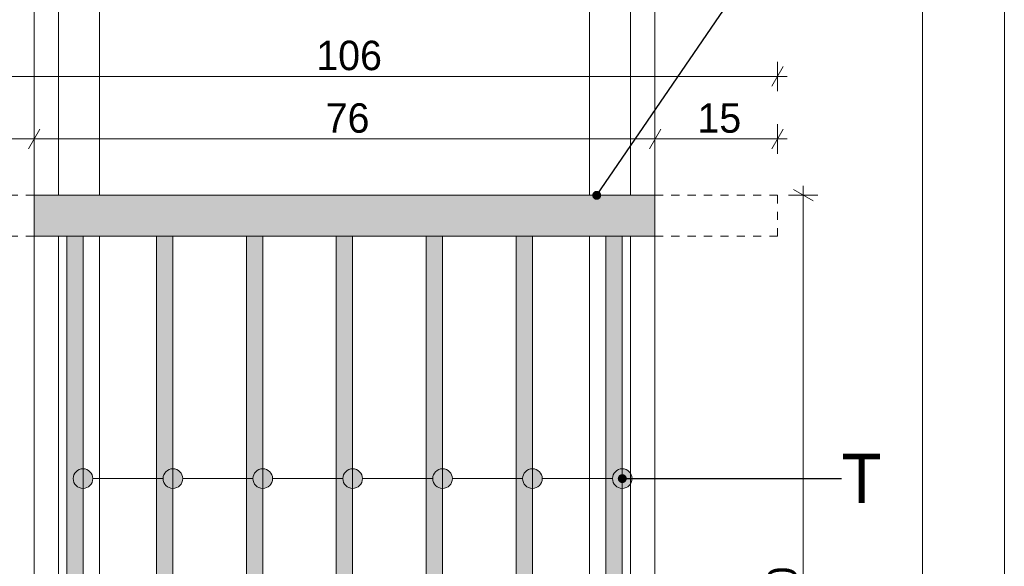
# Model space of a CAD drawing. Extents: x -445637 to -363038, y -16784 to 2261.
# Tile 22 of 29: x -434246 to -433041, y -14566 to -13898. Entities that reach past the tile are written whole.
import ezdxf

# ---------------------------------------------------------------- set-up
doc = ezdxf.new("R2010")
doc.units = 0
doc.header["$MEASUREMENT"] = 0
doc.linetypes.add('Hidden Line', pattern=[20, 10, -10])
doc.layers.add('Arch balustrady', color=7, linetype='Continuous')
doc.layers.add('INWENT WYMIARY', color=7, linetype='Continuous')
for name, color, linetype, lineweight in [('Arch balustrady_Nr_Pióra__21', 7, 'Continuous', 13), ('Arch balustrady_Nr_Pióra__41', 7, 'Continuous', 9), ('Arch opisy_Nr_Pióra__21', 7, 'Continuous', 13), ('ARCH TABELA_Nr_Pióra__21', 7, 'Continuous', 13), ('INWENT WYMIARY_Nr_Pióra__21', 7, 'Continuous', 13)]:
    doc.layers.add(name, color=color, linetype=linetype, lineweight=lineweight)
for name, color, linetype, lineweight, true_color in [('arch wypelnienia_Nr_Pióra__2', 7, 'Continuous', 13, 0x7f7f7f), ('INWENT. OKNA_Nr_Pióra__2', 7, 'Continuous', 13, 0x7f7f7f), ('INWENT.ŚCIANY_Nr_Pióra__2', 7, 'Continuous', 13, 0x7f7f7f)]:
    doc.layers.add(name, color=color, linetype=linetype, lineweight=lineweight, true_color=true_color)
doc.styles.add('GENERATED_STYLE_1', font='txt')
doc.styles.add('GENERATED_STYLE_3', font='txt')
doc.dimstyles.new('GENERATED_STYLE__1', dxfattribs={"dimtxt": 35.999999, "dimasz": 18.24, "dimexe": 0.18, "dimexo": 0, "dimgap": 0.09, "dimtad": 1, "dimdec": 0, "dimlfac": 0.1, "dimzin": 0, "dimdsep": 46, "dimtxsty": 'GENERATED_STYLE_1', "dimblk": 'ARROWHEAD_2', "dimblk1": 'ARROWHEAD_2', "dimblk2": 'ARROWHEAD_2', "dimcen": 0.09, "dimclrd": 7, "dimclre": 7, "dimclrt": 7, "dimazin": 0, "dimtfac": 1, "dimtdec": 4, "dimtmove": 0, "dimatfit": 3, "dimfxl": 0, "dimtolj": 1, "dimtzin": 0, "dimarcsym": 0})
doc.dimstyles.new('GENERATED_STYLE__3', dxfattribs={"dimtxt": 35.999999, "dimasz": 18.24, "dimexe": 0.18, "dimexo": 0, "dimgap": 0.09, "dimtad": 1, "dimtih": 1, "dimtoh": 1, "dimdec": 0, "dimlfac": 0.1, "dimzin": 0, "dimdsep": 46, "dimtxsty": 'GENERATED_STYLE_1', "dimblk": 'ARROWHEAD_2', "dimblk1": 'ARROWHEAD_2', "dimblk2": 'ARROWHEAD_2', "dimcen": 0.09, "dimclrd": 7, "dimclre": 7, "dimclrt": 7, "dimazin": 0, "dimtfac": 1, "dimtdec": 4, "dimtmove": 0, "dimatfit": 3, "dimfxl": 0, "dimtolj": 1, "dimtzin": 0, "dimarcsym": 0})
doc.dimstyles.new('GENERATED_STYLE__7', dxfattribs={"dimtxt": 0.18, "dimasz": 21.888, "dimexe": 0.18, "dimexo": 0.0625, "dimgap": 0.09, "dimtad": 0, "dimtih": 1, "dimtoh": 1, "dimdec": 4, "dimzin": 0, "dimdsep": 46, "dimcen": 0.09, "dimadec": 0, "dimazin": 0, "dimtfac": 1, "dimtdec": 4, "dimtmove": 0, "dimatfit": 3, "dimldrblk": 'ARROWHEAD_11', "dimfxl": 0, "dimtolj": 1, "dimtzin": 0, "dimarcsym": 0})

# ---------------------------------------------------------------- blocks, each defined once
blk = doc.blocks.new('Linia_10', base_point=(-433508.9, -14459.1))
at = {"layer": 'Arch balustrady_Nr_Pióra__21', "linetype": 'Continuous'}
for points in [[(-433606.9, -14459.1), (-433607.8, -14454.5), (-433610.4, -14450.6), (-433614.3, -14448), (-433618.9, -14447.1), (-433623.5, -14448), (-433627.3, -14450.6), (-433629.9, -14454.5), (-433630.9, -14459.1), (-433629.9, -14463.7), (-433627.3, -14467.6), (-433623.5, -14470.2), (-433618.9, -14471.1), (-433614.3, -14470.2), (-433610.4, -14467.6), (-433607.8, -14463.7)], [(-433496.9, -14459.1), (-433497.8, -14454.5), (-433500.4, -14450.6), (-433504.3, -14448), (-433508.9, -14447.1), (-433513.5, -14448), (-433517.3, -14450.6), (-433519.9, -14454.5), (-433520.9, -14459.1), (-433519.9, -14463.7), (-433517.3, -14467.6), (-433513.5, -14470.2), (-433508.9, -14471.1), (-433504.3, -14470.2), (-433500.4, -14467.6), (-433497.8, -14463.7)]]:
    blk.add_hatch(color=256, dxfattribs=at).paths.add_polyline_path(points, flags=0)
for centre in [(-433618.9, -14459.1), (-433508.9, -14459.1)]:
    blk.add_circle(centre, 12, dxfattribs=at)
at = {"layer": 'Arch balustrady_Nr_Pióra__41', "linetype": 'Continuous'}
blk.add_line((-433520.9, -14459.1), (-433606.9, -14459.1), dxfattribs=at)
blk = doc.blocks.new('Linia_11', base_point=(-433618.9, -14459.1))
at = {"layer": 'Arch balustrady_Nr_Pióra__21', "linetype": 'Continuous'}
for points in [[(-433716.9, -14459.1), (-433717.8, -14454.5), (-433720.4, -14450.6), (-433724.3, -14448), (-433728.9, -14447.1), (-433733.5, -14448), (-433737.3, -14450.6), (-433739.9, -14454.5), (-433740.9, -14459.1), (-433739.9, -14463.7), (-433737.3, -14467.6), (-433733.5, -14470.2), (-433728.9, -14471.1), (-433724.3, -14470.2), (-433720.4, -14467.6), (-433717.8, -14463.7)], [(-433606.9, -14459.1), (-433607.8, -14454.5), (-433610.4, -14450.6), (-433614.3, -14448), (-433618.9, -14447.1), (-433623.5, -14448), (-433627.3, -14450.6), (-433629.9, -14454.5), (-433630.9, -14459.1), (-433629.9, -14463.7), (-433627.3, -14467.6), (-433623.5, -14470.2), (-433618.9, -14471.1), (-433614.3, -14470.2), (-433610.4, -14467.6), (-433607.8, -14463.7)]]:
    blk.add_hatch(color=256, dxfattribs=at).paths.add_polyline_path(points, flags=0)
for centre in [(-433728.9, -14459.1), (-433618.9, -14459.1)]:
    blk.add_circle(centre, 12, dxfattribs=at)
at = {"layer": 'Arch balustrady_Nr_Pióra__41', "linetype": 'Continuous'}
blk.add_line((-433630.9, -14459.1), (-433716.9, -14459.1), dxfattribs=at)
blk = doc.blocks.new('Linia_12', base_point=(-433728.9, -14459.1))
at = {"layer": 'Arch balustrady_Nr_Pióra__21', "linetype": 'Continuous'}
for points in [[(-433826.9, -14459.1), (-433827.8, -14454.5), (-433830.4, -14450.6), (-433834.3, -14448), (-433838.9, -14447.1), (-433843.5, -14448), (-433847.3, -14450.6), (-433849.9, -14454.5), (-433850.9, -14459.1), (-433849.9, -14463.7), (-433847.3, -14467.6), (-433843.5, -14470.2), (-433838.9, -14471.1), (-433834.3, -14470.2), (-433830.4, -14467.6), (-433827.8, -14463.7)], [(-433716.9, -14459.1), (-433717.8, -14454.5), (-433720.4, -14450.6), (-433724.3, -14448), (-433728.9, -14447.1), (-433733.5, -14448), (-433737.3, -14450.6), (-433739.9, -14454.5), (-433740.9, -14459.1), (-433739.9, -14463.7), (-433737.3, -14467.6), (-433733.5, -14470.2), (-433728.9, -14471.1), (-433724.3, -14470.2), (-433720.4, -14467.6), (-433717.8, -14463.7)]]:
    blk.add_hatch(color=256, dxfattribs=at).paths.add_polyline_path(points, flags=0)
for centre in [(-433838.9, -14459.1), (-433728.9, -14459.1)]:
    blk.add_circle(centre, 12, dxfattribs=at)
at = {"layer": 'Arch balustrady_Nr_Pióra__41', "linetype": 'Continuous'}
blk.add_line((-433740.9, -14459.1), (-433826.9, -14459.1), dxfattribs=at)
blk = doc.blocks.new('Linia_13', base_point=(-433838.9, -14459.1))
at = {"layer": 'Arch balustrady_Nr_Pióra__21', "linetype": 'Continuous'}
for points in [[(-433936.9, -14459.1), (-433937.8, -14454.5), (-433940.4, -14450.6), (-433944.3, -14448), (-433948.9, -14447.1), (-433953.5, -14448), (-433957.3, -14450.6), (-433959.9, -14454.5), (-433960.9, -14459.1), (-433959.9, -14463.7), (-433957.3, -14467.6), (-433953.5, -14470.2), (-433948.9, -14471.1), (-433944.3, -14470.2), (-433940.4, -14467.6), (-433937.8, -14463.7)], [(-433826.9, -14459.1), (-433827.8, -14454.5), (-433830.4, -14450.6), (-433834.3, -14448), (-433838.9, -14447.1), (-433843.5, -14448), (-433847.3, -14450.6), (-433849.9, -14454.5), (-433850.9, -14459.1), (-433849.9, -14463.7), (-433847.3, -14467.6), (-433843.5, -14470.2), (-433838.9, -14471.1), (-433834.3, -14470.2), (-433830.4, -14467.6), (-433827.8, -14463.7)]]:
    blk.add_hatch(color=256, dxfattribs=at).paths.add_polyline_path(points, flags=0)
for centre in [(-433948.9, -14459.1), (-433838.9, -14459.1)]:
    blk.add_circle(centre, 12, dxfattribs=at)
at = {"layer": 'Arch balustrady_Nr_Pióra__41', "linetype": 'Continuous'}
blk.add_line((-433850.9, -14459.1), (-433936.9, -14459.1), dxfattribs=at)
blk = doc.blocks.new('Linia_14', base_point=(-433948.9, -14459.1))
at = {"layer": 'Arch balustrady_Nr_Pióra__21', "linetype": 'Continuous'}
for points in [[(-434046.9, -14459.1), (-434047.8, -14454.5), (-434050.4, -14450.6), (-434054.3, -14448), (-434058.9, -14447.1), (-434063.5, -14448), (-434067.3, -14450.6), (-434069.9, -14454.5), (-434070.9, -14459.1), (-434069.9, -14463.7), (-434067.3, -14467.6), (-434063.5, -14470.2), (-434058.9, -14471.1), (-434054.3, -14470.2), (-434050.4, -14467.6), (-434047.8, -14463.7)], [(-433936.9, -14459.1), (-433937.8, -14454.5), (-433940.4, -14450.6), (-433944.3, -14448), (-433948.9, -14447.1), (-433953.5, -14448), (-433957.3, -14450.6), (-433959.9, -14454.5), (-433960.9, -14459.1), (-433959.9, -14463.7), (-433957.3, -14467.6), (-433953.5, -14470.2), (-433948.9, -14471.1), (-433944.3, -14470.2), (-433940.4, -14467.6), (-433937.8, -14463.7)]]:
    blk.add_hatch(color=256, dxfattribs=at).paths.add_polyline_path(points, flags=0)
for centre in [(-434058.9, -14459.1), (-433948.9, -14459.1)]:
    blk.add_circle(centre, 12, dxfattribs=at)
at = {"layer": 'Arch balustrady_Nr_Pióra__41', "linetype": 'Continuous'}
blk.add_line((-433960.9, -14459.1), (-434046.9, -14459.1), dxfattribs=at)
blk = doc.blocks.new('Linia_15', base_point=(-434058.9, -14459.1))
at = {"layer": 'Arch balustrady_Nr_Pióra__21', "linetype": 'Continuous'}
for points in [[(-434156.9, -14459.1), (-434157.8, -14454.5), (-434160.4, -14450.6), (-434164.3, -14448), (-434168.9, -14447.1), (-434173.5, -14448), (-434177.3, -14450.6), (-434179.9, -14454.5), (-434180.9, -14459.1), (-434179.9, -14463.7), (-434177.3, -14467.6), (-434173.5, -14470.2), (-434168.9, -14471.1), (-434164.3, -14470.2), (-434160.4, -14467.6), (-434157.8, -14463.7)], [(-434046.9, -14459.1), (-434047.8, -14454.5), (-434050.4, -14450.6), (-434054.3, -14448), (-434058.9, -14447.1), (-434063.5, -14448), (-434067.3, -14450.6), (-434069.9, -14454.5), (-434070.9, -14459.1), (-434069.9, -14463.7), (-434067.3, -14467.6), (-434063.5, -14470.2), (-434058.9, -14471.1), (-434054.3, -14470.2), (-434050.4, -14467.6), (-434047.8, -14463.7)]]:
    blk.add_hatch(color=256, dxfattribs=at).paths.add_polyline_path(points, flags=0)
for centre in [(-434168.9, -14459.1), (-434058.9, -14459.1)]:
    blk.add_circle(centre, 12, dxfattribs=at)
at = {"layer": 'Arch balustrady_Nr_Pióra__41', "linetype": 'Continuous'}
blk.add_line((-434070.9, -14459.1), (-434156.9, -14459.1), dxfattribs=at)
blk = doc.blocks.new('*D71')
at = {"layer": 'INWENT WYMIARY_Nr_Pióra__21', "linetype": 'Continuous'}
for p, q in [((-434378.9, -13985.2), (-434378.9, -13949.2)), ((-433318.9, -13985.2), (-433318.9, -13949.2)), ((-434371.9, -13955.2), (-434385.8, -13979.2)), ((-433325.8, -13979.2), (-433311.9, -13955.2)), ((-434390.6, -13967.2), (-434378.9, -13967.2)), ((-434378.9, -13967.2), (-433318.9, -13967.2)), ((-433318.9, -13967.2), (-433307.1, -13967.2))]:
    blk.add_line(p, q, dxfattribs=at)
at = {"layer": 'INWENT WYMIARY_Nr_Pióra__21', "insert": (-433883.4, -13960), "char_height": 36, "attachment_point": 7, "style": 'GENERATED_STYLE_1'}
blk.add_mtext('{106}', dxfattribs=at)
blk = doc.blocks.new('ARROWHEAD_2')
at = {"color": 0, "linetype": 'Continuous', "lineweight": 0}
for p, q in [((0, 0), (-1, 0)), ((-0.378, -0.655), (0.378, 0.655))]:
    blk.add_line(p, q, dxfattribs=at)
blk = doc.blocks.new('*D72')
at = {"layer": 'INWENT WYMIARY_Nr_Pióra__21', "linetype": 'Continuous'}
for p, q in [((-434378.9, -14061.7), (-434378.9, -14025.7)), ((-434228.9, -14061.7), (-434228.9, -14025.7)), ((-434371.9, -14031.7), (-434385.8, -14055.7)), ((-434221.9, -14031.7), (-434235.8, -14055.7)), ((-434390.6, -14043.7), (-434378.9, -14043.7)), ((-434378.9, -14043.7), (-434228.9, -14043.7))]:
    blk.add_line(p, q, dxfattribs=at)
at = {"layer": 'INWENT WYMIARY_Nr_Pióra__21', "char_height": 36, "attachment_point": 7, "style": 'GENERATED_STYLE_1'}
for s, insert in [('{15}', (-434326.9, -14036.5)), ('{76}', (-433871.9, -14036.5)), ('{15}', (-433416.9, -14036.5))]:
    blk.add_mtext(s, dxfattribs=dict(at, insert=insert))
blk = doc.blocks.new('*D73')
at = {"layer": 'INWENT WYMIARY_Nr_Pióra__21', "linetype": 'Continuous'}
for p, q in [((-434228.9, -14061.7), (-434228.9, -14025.7)), ((-433468.9, -14061.7), (-433468.9, -14025.7)), ((-434221.9, -14031.7), (-434235.8, -14055.7)), ((-433461.9, -14031.7), (-433475.8, -14055.7)), ((-434228.9, -14043.7), (-433468.9, -14043.7))]:
    blk.add_line(p, q, dxfattribs=at)
at = {"layer": 'INWENT WYMIARY_Nr_Pióra__21', "char_height": 36, "attachment_point": 7, "style": 'GENERATED_STYLE_1'}
for s, insert in [('{15}', (-434326.9, -14036.5)), ('{76}', (-433871.9, -14036.5)), ('{15}', (-433416.9, -14036.5))]:
    blk.add_mtext(s, dxfattribs=dict(at, insert=insert))
blk = doc.blocks.new('*D74')
at = {"layer": 'INWENT WYMIARY_Nr_Pióra__21', "linetype": 'Continuous'}
for p, q in [((-433468.9, -14061.7), (-433468.9, -14025.7)), ((-433318.9, -14061.7), (-433318.9, -14025.7)), ((-433461.9, -14031.7), (-433475.8, -14055.7)), ((-433325.8, -14055.7), (-433311.9, -14031.7)), ((-433468.9, -14043.7), (-433318.9, -14043.7)), ((-433318.9, -14043.7), (-433307.1, -14043.7))]:
    blk.add_line(p, q, dxfattribs=at)
at = {"layer": 'INWENT WYMIARY_Nr_Pióra__21', "char_height": 36, "attachment_point": 7, "style": 'GENERATED_STYLE_1'}
for s, insert in [('{15}', (-434326.9, -14036.5)), ('{76}', (-433871.9, -14036.5)), ('{15}', (-433416.9, -14036.5))]:
    blk.add_mtext(s, dxfattribs=dict(at, insert=insert))
blk = doc.blocks.new('*D75')
at = {"layer": 'INWENT WYMIARY_Nr_Pióra__21', "linetype": 'Continuous'}
for p, q in [((-434480.5, -14119.5), (-434504.5, -14105.6)), ((-434492.5, -14112.6), (-434492.5, -14100.8)), ((-434474.5, -14112.6), (-434510.5, -14112.6)), ((-434492.5, -15212.6), (-434492.5, -14112.6)), ((-434504.5, -15205.6), (-434480.5, -15219.5)), ((-434474.5, -15212.6), (-434510.5, -15212.6)), ((-434492.5, -15224.3), (-434492.5, -15212.6))]:
    blk.add_line(p, q, dxfattribs=at)
at = {"layer": 'INWENT WYMIARY_Nr_Pióra__21', "insert": (-434499.7, -14697.1), "char_height": 36, "attachment_point": 7, "rotation": 90, "style": 'GENERATED_STYLE_1'}
blk.add_mtext('{110}', dxfattribs=at)
blk = doc.blocks.new('*D76')
at = {"layer": 'INWENT WYMIARY_Nr_Pióra__21', "linetype": 'Continuous'}
for p, q in [((-434282.2, -15105.6), (-434258.2, -15119.5)), ((-434252.2, -15112.6), (-434288.2, -15112.6)), ((-434270.2, -15212.6), (-434270.2, -15112.6)), ((-434282.2, -15205.6), (-434258.2, -15219.5)), ((-434252.2, -15212.6), (-434288.2, -15212.6)), ((-434270.2, -15224.3), (-434270.2, -15212.6))]:
    blk.add_line(p, q, dxfattribs=at)
at = {"layer": 'INWENT WYMIARY_Nr_Pióra__21', "char_height": 36, "attachment_point": 7, "rotation": 90, "style": 'GENERATED_STYLE_1'}
for s, insert in [('{5}', (-434277.4, -14149.1)), ('{90}', (-434277.4, -14635.6)), ('{5}', (-434277.4, -15099.1)), ('{10}', (-434277.4, -15185.6))]:
    blk.add_mtext(s, dxfattribs=dict(at, insert=insert))
blk = doc.blocks.new('*D134')
at = {"layer": 'INWENT WYMIARY_Nr_Pióra__21', "linetype": 'Continuous'}
for p, q in [((-433275.4, -14119.5), (-433299.4, -14105.6)), ((-433287.4, -14112.6), (-433287.4, -14100.8)), ((-433269.4, -14112.6), (-433305.4, -14112.6)), ((-433287.4, -15112.6), (-433287.4, -14112.6)), ((-433299.4, -15105.6), (-433275.4, -15119.5)), ((-433269.4, -15112.6), (-433305.4, -15112.6)), ((-433287.4, -15124.3), (-433287.4, -15112.6))]:
    blk.add_line(p, q, dxfattribs=at)
at = {"layer": 'INWENT WYMIARY_Nr_Pióra__21', "insert": (-433294.6, -14647.1), "char_height": 36, "attachment_point": 7, "rotation": 90, "style": 'GENERATED_STYLE_1'}
blk.add_mtext('{100}', dxfattribs=at)
blk = doc.blocks.new('ARROWHEAD_11')
at = {"color": 0, "linetype": 'Continuous', "lineweight": 0}
blk.add_line((0, 0), (-1, 0), dxfattribs=at)
at = {"color": 0, "linetype": 'Continuous', "lineweight": 0, "const_width": 0.25, "flags": 128}
blk.add_lwpolyline([(-0.125, 0, 1), (0.125, 0, 1)], format="xyb", close=True, dxfattribs=at)

msp = doc.modelspace()

# ---------------------------------------------------------------- hatches: boundary and pattern name
at = {"layer": 'arch wypelnienia_Nr_Pióra__2', "linetype": 'Continuous'}
msp.add_hatch(color=256, dxfattribs=at).paths.add_polyline_path([(-434148.9, -14112.6), (-434228.9, -14112.6), (-434228.9, -14162.6), (-434188.9, -14162.6), (-434188.9, -15062.6), (-434168.9, -15062.6), (-434168.9, -14162.6), (-434148.9, -14162.6), (-434078.9, -14162.6), (-434078.9, -15062.6), (-434058.9, -15062.6), (-434058.9, -14162.6), (-433968.9, -14162.6), (-433968.9, -15062.6), (-433948.9, -15062.6), (-433948.9, -14162.6), (-433858.9, -14162.6), (-433858.9, -15062.6), (-433838.9, -15062.6), (-433838.9, -14162.6), (-433748.9, -14162.6), (-433748.9, -15062.6), (-433728.9, -15062.6), (-433728.9, -14162.6), (-433638.9, -14162.6), (-433638.9, -15062.6), (-433618.9, -15062.6), (-433618.9, -14162.6), (-433548.9, -14162.6), (-433528.9, -14162.6), (-433528.9, -15062.6), (-433508.9, -15062.6), (-433508.9, -14162.6), (-433468.9, -14162.6), (-433468.9, -14112.6), (-433548.9, -14112.6)], flags=0)

# ---------------------------------------------------------------- linework, layer by layer
at = {"layer": 'Arch balustrady_Nr_Pióra__41', "linetype": 'Hidden Line'}
for p, q in [((-434228.9, -14112.6), (-434378.9, -14112.6)), ((-433468.9, -14112.6), (-433318.9, -14112.6)), ((-433318.9, -14112.6), (-433318.9, -14162.6)), ((-434378.9, -14162.6), (-434228.9, -14162.6)), ((-433318.9, -14162.6), (-433468.9, -14162.6))]:
    msp.add_line(p, q, dxfattribs=at)
at = {"layer": 'Arch balustrady_Nr_Pióra__41', "linetype": 'Continuous'}
for p, q in [((-434228.9, -14112.6), (-433468.9, -14112.6)), ((-434228.9, -14112.6), (-434228.9, -14162.6)), ((-433468.9, -14112.6), (-433468.9, -14162.6)), ((-434228.9, -14162.6), (-433468.9, -14162.6)), ((-434188.9, -15062.6), (-434188.9, -14162.6)), ((-434168.9, -15062.6), (-434168.9, -14162.6)), ((-434078.9, -15062.6), (-434078.9, -14162.6)), ((-434058.9, -15062.6), (-434058.9, -14162.6)), ((-433968.9, -15062.6), (-433968.9, -14162.6)), ((-433948.9, -15062.6), (-433948.9, -14162.6)), ((-433858.9, -15062.6), (-433858.9, -14162.6)), ((-433838.9, -15062.6), (-433838.9, -14162.6)), ((-433748.9, -15062.6), (-433748.9, -14162.6)), ((-433728.9, -15062.6), (-433728.9, -14162.6)), ((-433638.9, -15062.6), (-433638.9, -14162.6)), ((-433618.9, -15062.6), (-433618.9, -14162.6)), ((-433528.9, -15062.6), (-433528.9, -14162.6)), ((-433508.9, -15062.6), (-433508.9, -14162.6))]:
    msp.add_line(p, q, dxfattribs=at)
at = {"layer": 'ARCH TABELA_Nr_Pióra__21', "linetype": 'Continuous'}
for p, q in [((-433041.3, -10844.2), (-433041.3, -16784.2)), ((-433141.3, -10944.2), (-433141.3, -15522))]:
    msp.add_line(p, q, dxfattribs=at)
at = {"layer": 'INWENT. OKNA_Nr_Pióra__2', "linetype": 'Continuous'}
for p, q in [((-434198.9, -14112.6), (-434198.9, -13242.6)), ((-433498.9, -14112.6), (-433498.9, -13242.6)), ((-434148.9, -14112.6), (-434148.9, -13292.6)), ((-433548.9, -14112.6), (-433548.9, -13292.6)), ((-434198.9, -15062.6), (-434198.9, -14162.6)), ((-434148.9, -15062.6), (-434148.9, -14162.6)), ((-433548.9, -15062.6), (-433548.9, -14162.6)), ((-433498.9, -15062.6), (-433498.9, -14162.6))]:
    msp.add_line(p, q, dxfattribs=at)
at = {"layer": 'INWENT.ŚCIANY_Nr_Pióra__2', "linetype": 'Continuous'}
for p, q in [((-434228.9, -15212.6), (-434228.9, -13212.6)), ((-433468.9, -15212.6), (-433468.9, -13212.6))]:
    msp.add_line(p, q, dxfattribs=at)

# ---------------------------------------------------------------- block references
at = {"layer": 'Arch balustrady', "linetype": 'Continuous'}
for name, p in [('Linia_15', (-434058.9, -14459.1)), ('Linia_14', (-433948.9, -14459.1)), ('Linia_13', (-433838.9, -14459.1)), ('Linia_12', (-433728.9, -14459.1)), ('Linia_11', (-433618.9, -14459.1)), ('Linia_10', (-433508.9, -14459.1))]:
    msp.add_blockref(name, p, dxfattribs=at)

# ---------------------------------------------------------------- texts
at = {"layer": 'Arch opisy_Nr_Pióra__21', "linetype": 'Continuous', "insert": (-433240.5, -14458.8), "char_height": 60, "width": 61.553, "attachment_point": 4, "style": 'GENERATED_STYLE_3'}
msp.add_mtext('{T }', dxfattribs=at)

# ---------------------------------------------------------------- dimensions: what is measured, and where the dimension line sits
at = {"layer": 'INWENT WYMIARY', "linetype": 'Continuous'}
for base, p1, p2, picture, middle in [((-434378.9, -13967.2), (-434378.9, -14112.6), (-433318.9, -14112.6), '*D71', (-433842.4, -13942)), ((-434378.9, -14043.7), (-434378.9, -14112.6), (-434228.9, -14112.6), '*D72', (-434299.6, -14018.5)), ((-434378.9, -14043.7), (-434228.9, -14112.6), (-433468.9, -14112.6), '*D73', (-433844.6, -14018.5)), ((-434378.9, -14043.7), (-433468.9, -14112.6), (-433318.9, -14112.6), '*D74', (-433389.6, -14018.5))]:
    dim = msp.add_linear_dim(base=base, p1=p1, p2=p2, dimstyle='GENERATED_STYLE__3', dxfattribs=at)
    dim.commit()
    dim.dimension.update_dxf_attribs({"geometry": picture, "text_midpoint": middle})
for base, p1, p2, picture, middle in [((-434492.5, -15212.6), (-434228.9, -15212.6), (-434378.9, -14112.6), '*D75', (-434517.7, -14658)), ((-433287.4, -15112.6), (-433318.9, -15112.6), (-433318.9, -14112.6), '*D134', (-433312.6, -14606.2)), ((-434270.2, -15212.6), (-434228.9, -15212.6), (-434378.9, -15112.6), '*D76', (-434295.4, -15158.3))]:
    dim = msp.add_linear_dim(base=base, p1=p1, p2=p2, angle=90, dimstyle='GENERATED_STYLE__1', dxfattribs=at)
    dim.commit()
    dim.dimension.update_dxf_attribs({"geometry": picture, "text_midpoint": middle})

# ---------------------------------------------------------------- leaders
at = {"layer": 'Arch opisy_Nr_Pióra__21', "linetype": 'Continuous', "annotation_type": 0, "has_hookline": 1, "text_width": 40}
for points, hookline_direction in [([(-433540.2, -14112.6), (-433347.1, -13830.2), (-433293.7, -13830.2)], 1), ([(-433508.9, -14459.1), (-433240.5, -14458.8)], 0)]:
    msp.add_leader(points, dimstyle='GENERATED_STYLE__7', dxfattribs=dict(at, hookline_direction=hookline_direction))

doc.saveas('drawing.dxf')
